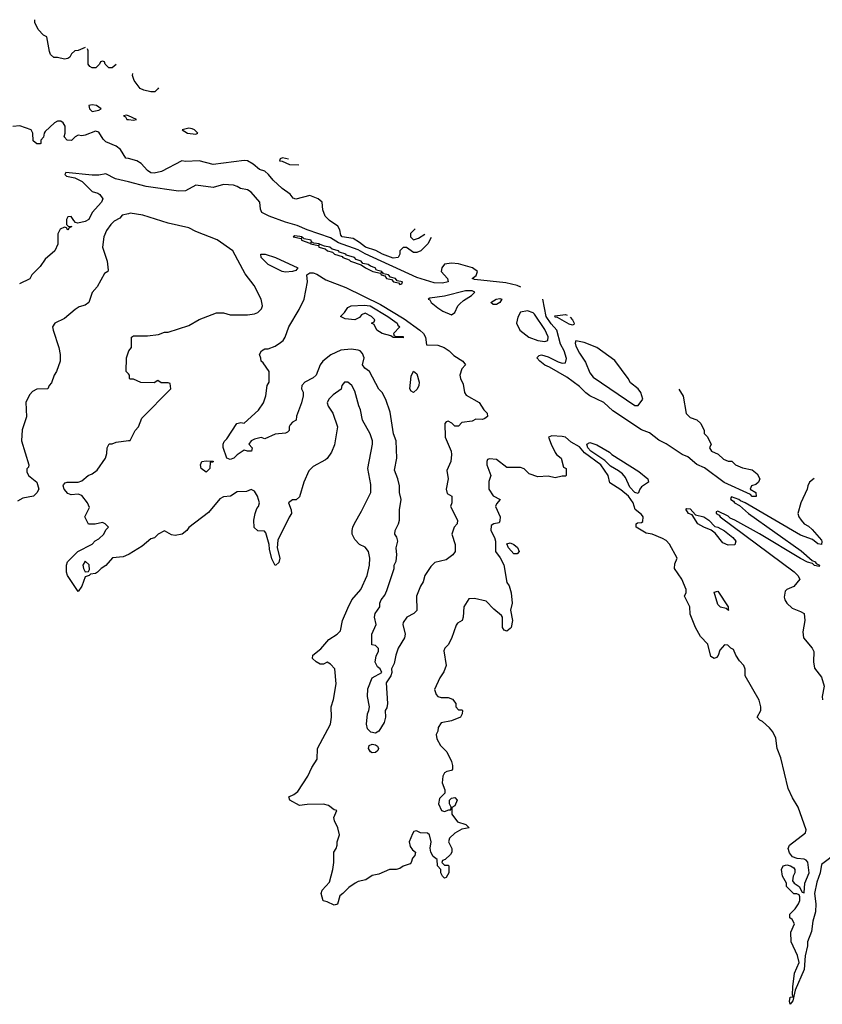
# Model space of a CAD drawing. Header units: inches. Extents: x 2380249 to 2585472, y 382747 to 546448.
# Tile 255 of 256: x 2459371 to 2464015, y 534049 to 539747. Entities that reach past the tile are written whole.
import ezdxf

# ---------------------------------------------------------------- set-up
doc = ezdxf.new("R2010")
doc.units = ezdxf.units.IN
doc.header["$MEASUREMENT"] = 0
doc.layers.add('C4553', color=7, linetype='Continuous')
doc.layers.add('C4563', color=7, linetype='Continuous')

msp = doc.modelspace()

# ---------------------------------------------------------------- linework, layer by layer
at = {"layer": 'C4553', "color": 4}
for points, elevation in [([(2459750, 539586), (2459710, 539568), (2459690, 539566), (2459671.6, 539548.4), (2459662, 539530), (2459650, 539522), (2459630, 539519), (2459590, 539528.7), (2459568, 539528), (2459550, 539546), (2459543.1, 539563.1), (2459528, 539648), (2459510, 539658), (2459478, 539690), (2459458, 539730), (2459458, 539746.7)], 44), ([(2459928.8, 539487.8), (2459907.3, 539467.3), (2459887.3, 539467.3), (2459866, 539490), (2459862, 539502), (2459850, 539506), (2459838, 539502), (2459834, 539490), (2459811.6, 539468.4), (2459790, 539468.7), (2459776.4, 539476.4), (2459768, 539490), (2459767.3, 539567.3), (2459763.1, 539578.9)], 44), ([(2460000, 539190.8), (2459990, 539195.1), (2459972, 539190), (2459984, 539184), (2459992, 539170), (2460000, 539168.9)], 48), ([(2460000, 538942.6), (2459986.3, 538946.3), (2459954.9, 538994.9), (2459930, 539015.1), (2459870, 539039), (2459854.8, 539054.8), (2459830, 539095.3), (2459810, 539102), (2459750, 539079), (2459730, 539075.3), (2459710, 539078), (2459691.6, 539068.4), (2459671.6, 539048.4), (2459646, 539050), (2459629.1, 539069.1), (2459635.3, 539090), (2459634, 539130), (2459622, 539150), (2459610, 539159), (2459590, 539159), (2459572, 539150), (2459519.6, 539100.4), (2459512, 539090), (2459510, 539066), (2459494, 539050), (2459494, 539030), (2459490, 539028), (2459470, 539028), (2459450, 539046), (2459448, 539090), (2459438, 539110), (2459372.5, 539132.5), (2459330.9, 539129.1)], 48), ([(2460000, 538808), (2459926.5, 538826.5), (2459870, 538855.3), (2459830, 538846.6), (2459790, 538846.6), (2459638, 538862), (2459632, 538850), (2459642, 538842), (2459691, 538831), (2459732, 538810), (2459790, 538752), (2459822.8, 538742.8), (2459834.4, 538734.4), (2459852, 538710), (2459844, 538690), (2459791, 538630), (2459771, 538590), (2459750, 538579), (2459708.4, 538568.4), (2459694, 538574), (2459684, 538584), (2459670, 538608), (2459650, 538606), (2459642, 538590), (2459642, 538562), (2459652.7, 538552.7), (2459674, 538550), (2459658, 538542), (2459650, 538528), (2459642, 538542), (2459630, 538546), (2459605.4, 538534.6), (2459592.7, 538507.3), (2459591.6, 538448.4), (2459574, 538410), (2459519.6, 538360.4), (2459490, 538318), (2459442, 538270), (2459430, 538248), (2459370, 538218)], 52), ([(2460000, 538624.1), (2459964.9, 538615.1), (2459950, 538599), (2459918.5, 538581.5), (2459898.5, 538561.5), (2459873.7, 538526.3), (2459858.8, 538490), (2459851.1, 538431.1), (2459878, 538350), (2459883.6, 538296.4), (2459882, 538290), (2459862.8, 538277.2), (2459819.8, 538200.2), (2459791.1, 538168.9), (2459771.3, 538110), (2459750, 538094), (2459715.3, 538084.7), (2459692, 538070), (2459630, 538018), (2459574, 537990), (2459562, 537970), (2459564.7, 537950), (2459598, 537850), (2459604.7, 537810), (2459604.7, 537770), (2459584.7, 537710), (2459571.1, 537688.9), (2459555.3, 537644.7), (2459542, 537630), (2459534, 537610), (2459470, 537609), (2459444.5, 537595.5), (2459430, 537578), (2459407.5, 537532.5), (2459410.7, 537449.3), (2459386.4, 537373.6), (2459381, 537310), (2459424.7, 537170), (2459422, 537158), (2459412.7, 537147.3), (2459412, 537130), (2459422, 537110), (2459470.7, 537070.7), (2459482, 537030), (2459470.9, 537009.1), (2459452, 536990), (2459390, 536978), (2459359.6, 536960.4)], 56), ([(2460000, 537696.7), (2459988, 537710), (2459988.7, 537790), (2460000, 537824)], 56), ([(2460000, 536652.2), (2459970, 536639.3), (2459907.9, 536632.1), (2459870, 536588), (2459842, 536570), (2459822, 536550), (2459810, 536542), (2459782, 536538), (2459774, 536530), (2459750, 536522), (2459730, 536468), (2459710, 536438), (2459648.7, 536530), (2459642, 536550), (2459642, 536590), (2459648, 536610), (2459708, 536670), (2459790, 536712), (2459808.9, 536731.1), (2459830, 536742), (2459858, 536770), (2459870, 536794), (2459886, 536810), (2459866, 536830), (2459850, 536838), (2459807.3, 536827.3), (2459770, 536828), (2459749, 536870), (2459775.3, 536924.7), (2459764, 536950), (2459730, 536993.2), (2459710, 537001.2), (2459670, 536997.2), (2459650, 537005.2), (2459629.2, 537030), (2459622, 537050), (2459624, 537056), (2459634, 537066), (2459646, 537070), (2459708.9, 537071.1), (2459730, 537078), (2459768, 537110), (2459790, 537118), (2459820.2, 537139.8), (2459868.7, 537210), (2459876.4, 537236.4), (2459878, 537270), (2459890, 537292), (2459907.3, 537292.7), (2459930, 537302), (2460000, 537310.8)], 56)]:
    msp.add_lwpolyline(points, dxfattribs=dict(at, elevation=elevation))
for points, elevation in [([(2459790, 539254.5), (2459772, 539250), (2459774.8, 539230), (2459790, 539214.8), (2459830, 539224), (2459842, 539230), (2459815.3, 539250)], 48), ([(2459750, 536614), (2459736, 536590), (2459741, 536570), (2459750, 536552), (2459770, 536554), (2459775.3, 536564.7), (2459774, 536590), (2459772.9, 536592.9)], 56)]:
    msp.add_lwpolyline(points, close=True, dxfattribs=dict(at, elevation=elevation))
at = {"layer": 'C4563', "color": 4}
for points, elevation in [([(2460173.7, 539353.2), (2460170, 539346), (2460154, 539330), (2460130, 539328.7), (2460090, 539338), (2460068.9, 539348.9), (2460034.6, 539394.6), (2460023.1, 539423.1), (2460025.5, 539434.7)], 44), ([(2460000, 539168.9), (2460030, 539164.9), (2460048, 539170), (2460000, 539190.8)], 48), ([(2460892.7, 538947.3), (2460878, 538942), (2460874, 538930), (2460890, 538927.3), (2460931.8, 538908.2), (2460986.7, 538906.2)], 48), ([(2460925.8, 538939.7), (2460892.7, 538947.3)], 48), ([(2461751.6, 538485.7), (2461732, 538450), (2461692, 538410), (2461670, 538399), (2461650, 538399), (2461610, 538428.7), (2461590, 538428.7), (2461571.3, 538410), (2461571.1, 538388.9), (2461562, 538370), (2461532.8, 538367.2), (2461470, 538389.7), (2461431.7, 538411.7), (2461372.7, 538430), (2461338.3, 538458.3), (2461300.2, 538480.2), (2461237.2, 538490), (2461230, 538499), (2461223.7, 538530), (2461212, 538552), (2461164.8, 538584.8), (2461139, 538610), (2461125.6, 538645.6), (2461122, 538690), (2461099, 538710), (2461050, 538729.2), (2460970, 538708.7), (2460954.6, 538714.6), (2460936.5, 538736.5), (2460889.3, 538769.3), (2460838.6, 538818.6), (2460811.8, 538851.8), (2460790, 538869.2), (2460758.9, 538878.9), (2460722, 538910), (2460690, 538929.3), (2460670, 538932.7), (2460490.6, 538909.4), (2460410, 538929.5), (2460330, 538926), (2460310, 538929), (2460192.5, 538867.5), (2460150, 538859.3), (2460130, 538861.2), (2460110, 538873.2), (2460073.8, 538913.8), (2460050, 538929.2), (2460000, 538942.6)], 48), ([(2462271.9, 538199.6), (2462250, 538209.2), (2462184.8, 538224.8), (2462002.7, 538242.7), (2461988.7, 538250), (2462012.7, 538267.3), (2462021.2, 538290), (2461991.2, 538311.2), (2461910, 538334.7), (2461870, 538336.9), (2461830, 538331.8), (2461814, 538310), (2461810.8, 538290), (2461846, 538250), (2461850, 538229.4), (2461817.1, 538222.9), (2461770, 538224.7), (2461670, 538255.6), (2461370, 538391.6), (2461330, 538414.4), (2461216, 538456), (2461170, 538483.9), (2461035.1, 538530), (2460976.5, 538556.5), (2460910, 538575.1), (2460814, 538610), (2460773.2, 538630), (2460765.2, 538650), (2460761.2, 538690), (2460710, 538749), (2460690, 538761.2), (2460649.4, 538769.4), (2460630, 538782), (2460608.4, 538788.4), (2460550, 538792.7), (2460490, 538776), (2460390, 538789.3), (2460330, 538757), (2460290, 538753.6), (2460102.2, 538782.2), (2460000, 538808)], 52), ([(2460000, 537824), (2460002, 537830), (2460018, 537850), (2460018, 537910), (2460030, 537918), (2460110, 537918), (2460174.6, 537925.4), (2460210, 537938), (2460230, 537938), (2460350, 537978), (2460410, 538011.3), (2460510, 538051.3), (2460550, 538051.3), (2460590, 538038), (2460690, 538038), (2460730, 538044.7), (2460750, 538052), (2460770, 538074), (2460775.3, 538090), (2460768, 538130), (2460728.9, 538208.9), (2460676.5, 538276.5), (2460603.7, 538410), (2460513.6, 538473.6), (2460390, 538520.4), (2460350, 538542.7), (2460230, 538569.7), (2460084.6, 538615.4), (2460010, 538626.6), (2460000, 538624.1)], 56), ([(2461659.7, 538536.2), (2461632, 538510), (2461632, 538490), (2461650, 538472), (2461678, 538482), (2461715.9, 538505.3)], 48), ([(2463184.9, 537609.6), (2463211.1, 537568.9), (2463227.9, 537467.9), (2463250, 537444.7), (2463290, 537431), (2463312, 537410), (2463332, 537370), (2463332.7, 537352.7), (2463350, 537334), (2463372, 537290), (2463362, 537270), (2463374, 537250), (2463412.7, 537232.7), (2463443.6, 537203.6), (2463470, 537192), (2463491.6, 537191.6), (2463514, 537170), (2463552.7, 537152.7), (2463610, 537141), (2463638, 537118), (2463654, 537090), (2463646, 537070), (2463630, 537057.2), (2463604.7, 537050), (2463598, 537030), (2463630.7, 537010.7), (2463633.4, 536986.6), (2463610, 536987.6), (2463599.1, 536999.1), (2463448.1, 537068.1), (2463332.8, 537152.8), (2463290, 537173.5), (2463237.1, 537217.1), (2463205.1, 537230), (2463112.5, 537292.5), (2463070, 537314), (2463015.7, 537355.7), (2462970, 537374), (2462804, 537484), (2462751.2, 537531.2), (2462670, 537570.9), (2462647.1, 537587.1), (2462610, 537624.2), (2462537.4, 537677.4), (2462436.9, 537736.9), (2462410, 537747.6), (2462381.2, 537770), (2462364, 537790), (2462377.2, 537802.8), (2462390, 537806.8), (2462430, 537795.8), (2462486.2, 537766.2), (2462510, 537759.1), (2462530, 537761), (2462534.5, 537785.5), (2462521.2, 537830), (2462499.8, 537870), (2462479.1, 537950), (2462446.4, 537986.4), (2462418.2, 538030), (2462399.1, 538129.4)], 52), ([(2462570, 537979), (2462550, 537984.2), (2462484, 538024), (2462470, 538026), (2462467.3, 538032.7), (2462530, 538040.5), (2462538.6, 538037.1)], 48), ([(2462556.9, 538025), (2462570.5, 538010), (2462578.8, 537990), (2462577.3, 537982.7), (2462570, 537979)], 48), ([(2460000, 537310.8), (2460010, 537312), (2460039, 537370), (2460059, 537390), (2460079, 537441), (2460246, 537610), (2460242, 537642), (2460230, 537646), (2460190, 537646), (2460170, 537658), (2460150, 537646), (2460072.7, 537647.3), (2460030, 537666), (2460010, 537666), (2460006, 537670), (2460006, 537690), (2460000, 537696.7)], 56), ([(2464104.7, 534930), (2464010, 534858), (2464002.6, 534810), (2463983.6, 534756.4), (2463970.3, 534690), (2463977.8, 534630), (2463976.7, 534583.3), (2463960.9, 534530), (2463953.1, 534470), (2463930.3, 534410), (2463930, 534388), (2463916.4, 534330), (2463910.4, 534250), (2463858.8, 534130), (2463844.7, 534070), (2463830, 534049), (2463825.4, 534065.4), (2463830, 534091), (2463847.3, 534092.7), (2463843.1, 534103.1), (2463844.2, 534150), (2463853.6, 534230), (2463880.5, 534290), (2463872.4, 534332.4), (2463836, 534410), (2463833.2, 534466.8), (2463854.6, 534514.6), (2463840.4, 534540.4), (2463828, 534550), (2463828, 534570), (2463858.6, 534601.4), (2463878, 534630), (2463886, 534650), (2463886, 534670), (2463882, 534682), (2463868, 534688), (2463850, 534688.7), (2463808.7, 534730), (2463808, 534750), (2463785.2, 534790), (2463779, 534830), (2463788, 534850), (2463810, 534856), (2463830.7, 534850.7), (2463850, 534838), (2463856, 534830), (2463856, 534810), (2463846, 534790), (2463843.6, 534763.6), (2463852, 534750), (2463882, 534730), (2463898, 534698), (2463910, 534694), (2463914, 534750), (2463938.9, 534810), (2463931, 534871), (2463922.9, 534882.9), (2463910, 534889.5), (2463870, 534892), (2463842.5, 534902.5), (2463824.8, 534924.8), (2463817.2, 534950), (2463825.2, 534970), (2463918, 535042), (2463922, 535058), (2463876.3, 535190), (2463843.1, 535243.1), (2463818.5, 535298.5), (2463775.7, 535475.7), (2463755, 535530), (2463746, 535590), (2463730, 535626.6), (2463710, 535649.6), (2463670, 535686), (2463652.9, 535692.9), (2463638, 535710), (2463659.3, 535750), (2463659.5, 535770), (2463650, 535808.7), (2463569.4, 535949.4), (2463569, 535989), (2463562, 536010), (2463536.5, 536036.5), (2463515.3, 536070), (2463502, 536102), (2463486, 536110), (2463468, 536128), (2463450, 536128.7), (2463422.3, 536097.7), (2463412.7, 536067.3), (2463403.5, 536056.5), (2463390, 536049.2), (2463370, 536062), (2463353, 536133), (2463310, 536178), (2463282, 536230), (2463250, 536306), (2463248, 536350), (2463218, 536410), (2463227.3, 536432.7), (2463228, 536450), (2463202, 536510), (2463160.9, 536570), (2463162.5, 536597.5), (2463175.6, 536630), (2463131.8, 536711.8), (2463112, 536732), (2463090, 536745.4), (2463030, 536769.4), (2462996, 536776), (2462938, 536810), (2462938, 536830), (2462945.2, 536834.8), (2462970, 536837.3), (2462976.3, 536843.7), (2462978.9, 536870), (2462970, 536882.9), (2462932.1, 536912.1), (2462920.9, 536950), (2462893.6, 536990), (2462850, 537025.2), (2462786, 537066), (2462776, 537110), (2462734, 537170), (2462639.8, 537239.8), (2462610, 537274), (2462561.3, 537301.3), (2462528.7, 537330), (2462510, 537335.6), (2462450, 537339), (2462432, 537330), (2462446, 537290), (2462470, 537242), (2462478, 537230), (2462504.7, 537210), (2462518, 537158), (2462534, 537150), (2462534, 537110), (2462530, 537106), (2462510, 537106), (2462470, 537095.3), (2462430, 537105.2), (2462370, 537101.2), (2462319, 537119), (2462290, 537148), (2462270, 537155.3), (2462190, 537155.3), (2462130, 537202), (2462090, 537206), (2462078, 537202), (2462074, 537190), (2462074, 537170), (2462098, 537110), (2462086.4, 537073.6), (2462084.9, 537030), (2462110, 536992), (2462152, 536970), (2462130, 536946), (2462124.7, 536930), (2462150.6, 536870.6), (2462150, 536846), (2462144.7, 536835.3), (2462114, 536830), (2462099.6, 536820.4), (2462097.3, 536790), (2462118.8, 536750), (2462124, 536730), (2462124, 536670), (2462152.2, 536632.2), (2462172.4, 536592.4), (2462190.6, 536490.6), (2462202.8, 536470), (2462214.8, 536430), (2462221, 536370), (2462211.3, 536330), (2462222.8, 536270), (2462214.8, 536230), (2462210, 536224), (2462190, 536208.7), (2462174.6, 536214.6), (2462164, 536230), (2462164, 536290), (2462159.3, 536299.3), (2462115.5, 536335.5), (2462070, 536382), (2462003.6, 536396.4), (2461970, 536395.3), (2461942, 536350), (2461938, 536290), (2461931.3, 536270), (2461905.4, 536254.6), (2461896.9, 536243.1), (2461870, 536166), (2461850.9, 536129.1), (2461832, 536110), (2461826.4, 536093.6), (2461838, 536010), (2461826.4, 535973.6), (2461802, 535938), (2461771.3, 535870), (2461782, 535842), (2461791.1, 535831.1), (2461810, 535824.7), (2461850, 535824.7), (2461875.3, 535815.3), (2461894, 535790), (2461894, 535770), (2461910, 535754), (2461930, 535754), (2461934, 535750), (2461932, 535730), (2461922, 535710), (2461870, 535688.7), (2461810, 535678), (2461792, 535650), (2461791.1, 535628.9), (2461782, 535610), (2461785.4, 535585.4), (2461806.4, 535546.4), (2461842, 535510), (2461870, 535454), (2461876, 535430), (2461876, 535410), (2461870, 535402), (2461843.6, 535396.4), (2461830, 535388.7), (2461818.8, 535370), (2461815.5, 535330), (2461830.7, 535290), (2461831, 535270), (2461800.7, 535239.3), (2461794.8, 535210), (2461811, 535171), (2461830, 535164.7), (2461854, 535174), (2461866, 535174), (2461868, 535190), (2461859, 535210), (2461859, 535230), (2461870, 535241), (2461890, 535246), (2461902.8, 535230), (2461890, 535198), (2461871.6, 535188.4), (2461870.8, 535150), (2461904.1, 535104.1), (2461952, 535090), (2461972, 535070), (2461930, 535062), (2461890, 535039), (2461858, 535010), (2461852, 534990), (2461872, 534950), (2461871.3, 534930), (2461863.6, 534916.4), (2461832.7, 534887.3), (2461818, 534882), (2461814, 534870), (2461830, 534854), (2461850, 534854), (2461854, 534850), (2461854, 534810), (2461838, 534782), (2461830, 534778), (2461818, 534790), (2461808.9, 534808.9), (2461808, 534830), (2461788.7, 534850), (2461787.3, 534887.3), (2461764, 534904), (2461749.5, 534929.5), (2461747, 534953), (2461752.7, 534990), (2461742, 535030), (2461730, 535039), (2461690, 535041.2), (2461666.4, 535053.6), (2461651.6, 535048.4), (2461643.6, 535036.4), (2461624.7, 534990), (2461630, 534962), (2461643.5, 534943.5), (2461662, 534930), (2461658, 534910), (2461644.9, 534895.1), (2461637.3, 534870), (2461630, 534861.2), (2461590.7, 534849.3), (2461570, 534835.3), (2461550, 534828.7), (2461511.6, 534828.4), (2461450, 534802), (2461410, 534795.3), (2461374, 534770), (2461330, 534759), (2461312, 534750), (2461275.3, 534724.7), (2461242, 534690), (2461222.8, 534677.2), (2461210.9, 534629.1), (2461190, 534622), (2461150, 534642), (2461127.3, 534647.3), (2461115.3, 534690), (2461122, 534710), (2461164.7, 534755.3), (2461184, 534830), (2461189, 534870), (2461188.7, 534930), (2461202, 534950), (2461208.7, 534970), (2461208.7, 534990), (2461222, 535030), (2461212.7, 535070), (2461193.2, 535110), (2461188.7, 535130), (2461206, 535170), (2461190, 535175.3), (2461158.9, 535198.9), (2461130, 535206.6), (2461035.3, 535204.7), (2460990, 535199), (2460935.3, 535230), (2460928.7, 535250), (2460957.5, 535262.5), (2460980.2, 535279.8), (2461039.3, 535370), (2461061.5, 535418.5), (2461092.5, 535467.5), (2461094, 535530), (2461169.5, 535670.5), (2461175.1, 535710), (2461172.7, 535770), (2461186.8, 535813.2), (2461203.2, 535903.2), (2461194, 535990), (2461170, 536018), (2461150, 536028), (2461130, 536018), (2461110, 536018), (2461086, 536030), (2461066, 536050), (2461068, 536070), (2461113.2, 536106.8), (2461160.9, 536159.1), (2461208, 536190), (2461228, 536210), (2461239, 536270), (2461270, 536342), (2461293.2, 536390), (2461345.2, 536450), (2461380.9, 536530), (2461396.2, 536590), (2461398, 536630), (2461389, 536670), (2461370, 536695.3), (2461338, 536710), (2461310, 536738), (2461295.3, 536770), (2461295.3, 536790), (2461298, 536810), (2461308.4, 536831.6), (2461350, 536902), (2461404, 537010), (2461403.1, 537056.9), (2461385.2, 537150), (2461413.2, 537290), (2461413.2, 537310), (2461399, 537350), (2461354, 537430), (2461344, 537490), (2461332.9, 537512.9), (2461310, 537598), (2461293.2, 537630), (2461270, 537648.7), (2461250, 537648.7), (2461236, 537630), (2461230.7, 537609.3), (2461184.4, 537575.6), (2461161, 537550), (2461151, 537530), (2461156, 537510), (2461182.8, 537470), (2461210.6, 537390.6), (2461193.2, 537286.8), (2461175.9, 537244.1), (2461150, 537208), (2461141, 537199), (2461070, 537162), (2461044.5, 537135.5), (2461016, 537070), (2460990, 536986), (2460971.6, 536968.4), (2460950, 536968), (2460926.8, 536950), (2460942, 536910), (2460944.7, 536890), (2460930, 536868), (2460865.4, 536734.6), (2460862, 536690), (2460876, 536630), (2460870, 536606), (2460854, 536590), (2460849.1, 536589.1), (2460830, 536626), (2460816.4, 536683.6), (2460815.3, 536710), (2460796.4, 536776.4), (2460787.3, 536787.3), (2460750, 536788), (2460728.9, 536808.9), (2460725.2, 536850), (2460733.2, 536890), (2460742.7, 536917.3), (2460754, 536930), (2460759, 536950), (2460748, 536990), (2460730, 537018), (2460710, 537028), (2460683.6, 537016.4), (2460630, 537015.3), (2460590.7, 536989.3), (2460550, 536985.2), (2460530, 536973.2), (2460464.5, 536895.5), (2460350.9, 536809.1), (2460338, 536790), (2460310.5, 536769.5), (2460270, 536762.7), (2460250, 536765.2), (2460210, 536788.7), (2460172, 536770), (2460150.9, 536749.1), (2460130, 536742), (2460079.8, 536700.2), (2460005.4, 536654.6), (2460000, 536652.2)], 56), ([(2463967.3, 537092), (2463940.7, 537070), (2463930.7, 537050), (2463927.7, 537030), (2463890.7, 536950), (2463873.4, 536890), (2463879.5, 536870), (2463892.7, 536850), (2463910.6, 536830), (2463935.9, 536815.9), (2463956.5, 536796.5), (2464010, 536734.8), (2464013.2, 536726.8), (2464010, 536709.4), (2463990, 536713.2), (2463958.3, 536738.3), (2463890, 536764.7), (2463568.7, 536950), (2463541.6, 536961.6), (2463533.2, 536970), (2463490, 536986), (2463483.6, 536976.4), (2463486, 536970), (2463500.7, 536960.7), (2463507.3, 536950), (2463535.5, 536935.5), (2463589.1, 536889.1), (2463893.5, 536673.5), (2463957.5, 536617.5), (2463974, 536610), (2463979.6, 536599.6), (2463998.8, 536590), (2463998, 536582), (2463970, 536587.6), (2463958.9, 536598.9), (2463930, 536607.8), (2463888.7, 536628.7), (2463651, 536771), (2463510, 536851.3), (2463482.4, 536862.4), (2463470, 536873.6), (2463410, 536902), (2463401, 536899), (2463401, 536890), (2463419.3, 536879.3), (2463424, 536870), (2463852.5, 536552.5), (2463874, 536530), (2463884.7, 536510), (2463850, 536466), (2463810, 536449), (2463801.1, 536438.9), (2463794.4, 536405.6), (2463798, 536390), (2463810, 536370.8), (2463840.5, 536340.5), (2463890, 536322.8), (2463910.7, 536310), (2463914.8, 536270), (2463903.5, 536203.5), (2463906.8, 536170), (2463956, 536110), (2463966, 536090), (2463964.7, 536030), (2463970, 535994), (2464010, 535942), (2464026.8, 535890), (2464014.8, 535830), (2464016, 535810)], 56)]:
    msp.add_lwpolyline(points, dxfattribs=dict(at, elevation=elevation))
for points, elevation in [([(2460350, 539118.4), (2460312, 539110), (2460342, 539090), (2460390, 539084.9), (2460402, 539090), (2460382, 539110), (2460370, 539114.5)], 48), ([(2460963.6, 538496.4), (2460954, 538490), (2460999.6, 538479.6), (2461002, 538470), (2461050, 538454), (2461058, 538458), (2461054, 538450), (2461099.6, 538439.6), (2461102, 538430), (2461139.8, 538419.8), (2461152, 538410), (2461181, 538401), (2461192, 538390), (2461236.9, 538376.9), (2461242, 538370), (2461278, 538358), (2461284.7, 538350), (2461347.5, 538327.5), (2461372, 538310), (2461414, 538290), (2461459.6, 538279.6), (2461462, 538270), (2461483.6, 538263.6), (2461494, 538250), (2461523.6, 538243.6), (2461534, 538230), (2461563.6, 538223.6), (2461570, 538214), (2461582, 538218), (2461586, 538230), (2461556.4, 538236.4), (2461546, 538250), (2461516.4, 538256.4), (2461506, 538270), (2461476.4, 538276.4), (2461470, 538286), (2461462, 538282), (2461466, 538290), (2461436.4, 538296.4), (2461428, 538310), (2461400.2, 538320.2), (2461388, 538330), (2461356.4, 538336.4), (2461348, 538350), (2461319, 538359), (2461308, 538370), (2461263.1, 538383.1), (2461258, 538390), (2461222, 538402), (2461215.3, 538410), (2461179, 538419), (2461166, 538430), (2461135.5, 538435.5), (2461110, 538446), (2461102, 538442), (2461106, 538450), (2461074, 538454), (2461060.4, 538460.4), (2461058, 538470), (2461018, 538478), (2461010, 538486), (2461002, 538482), (2461006, 538490)], 56), ([(2460910, 538285.2), (2460890, 538289.2), (2460810, 538329.5), (2460769, 538370), (2460766, 538390), (2460792, 538390), (2460851.3, 538370), (2460981, 538310), (2460970, 538295.3), (2460950, 538289.3)], 52), ([(2462050, 537434), (2462010, 537435.3), (2461990, 537424), (2461930, 537415.3), (2461910, 537395.3), (2461890, 537395.3), (2461872.5, 537412.5), (2461850, 537424), (2461839.6, 537420.4), (2461831.3, 537410), (2461833.4, 537330), (2461867.3, 537250), (2461870.4, 537230), (2461866.8, 537190), (2461842, 537138), (2461851, 537090), (2461838, 537030), (2461845.4, 537005.4), (2461871.3, 536990), (2461871.6, 536951.6), (2461864.7, 536930), (2461904.7, 536850), (2461902, 536830), (2461884.7, 536810), (2461871, 536770), (2461891, 536710), (2461891.3, 536670), (2461878, 536650), (2461838.5, 536621.5), (2461773.7, 536606.3), (2461750, 536582), (2461716, 536530), (2461706.4, 536493.6), (2461690, 536468), (2461666.8, 536410), (2461670, 536328), (2461652, 536310), (2461610.7, 536289.3), (2461590, 536258), (2461587.3, 536247.3), (2461601, 536190), (2461598, 536170), (2461561, 536110), (2461547.3, 536070), (2461538.8, 536021.2), (2461522, 535990), (2461524.7, 535970), (2461518, 535950), (2461491.3, 535910), (2461498.8, 535790), (2461494.8, 535765.2), (2461486.8, 535750), (2461487.7, 535710), (2461479.9, 535680.1), (2461450, 535628.7), (2461430, 535617.2), (2461403.7, 535623.7), (2461383.3, 535643.3), (2461378.4, 535670), (2461382.9, 535730), (2461392.3, 535750), (2461394.5, 535770), (2461383.7, 535830), (2461384.8, 535875.2), (2461410, 535938), (2461466, 535970), (2461458, 535990), (2461442, 536002), (2461428.4, 536028.4), (2461434, 536066), (2461448, 536090), (2461447.3, 536107.3), (2461430, 536126), (2461408.4, 536128.4), (2461408, 536190), (2461434, 536246), (2461424, 536290), (2461429, 536310), (2461455.3, 536350), (2461455.3, 536370), (2461462, 536390), (2461484, 536416), (2461495.5, 536444.5), (2461537.2, 536570), (2461539, 536590), (2461550, 536614), (2461553.2, 536650), (2461548.7, 536690), (2461559, 536730), (2461552.9, 536752.9), (2461542, 536770), (2461544, 536790), (2461564, 536830), (2461569, 536850), (2461569, 536910), (2461579, 536970), (2461568, 537010), (2461568, 537050), (2461559, 537090), (2461540.2, 537140.2), (2461553.2, 537210), (2461549, 537310), (2461534, 537350), (2461514.8, 537474.8), (2461490, 537548), (2461469.3, 537589.3), (2461450, 537608.7), (2461395.3, 537710), (2461368.7, 537730), (2461355.3, 537750), (2461364, 537790), (2461355.5, 537815.5), (2461342, 537830), (2461330, 537835.1), (2461290, 537840.9), (2461230, 537834.5), (2461172.3, 537807.7), (2461126, 537770), (2461110.6, 537749.4), (2461086, 537690), (2461070, 537674), (2461022, 537650), (2461004.7, 537630), (2461002, 537610), (2461010.9, 537590.9), (2461010.8, 537570), (2461001, 537530), (2460972.7, 537452.7), (2460972, 537430), (2460950, 537418), (2460936.9, 537403.1), (2460931.3, 537390), (2460931.3, 537370), (2460921, 537359), (2460910, 537354), (2460850, 537349), (2460790, 537322), (2460768.7, 537328.7), (2460730, 537319), (2460710.9, 537309.1), (2460698, 537290), (2460716, 537270), (2460712, 537250), (2460689.1, 537249.1), (2460670, 537255.3), (2460630, 537229), (2460610, 537209), (2460590, 537202), (2460569, 537209), (2460549, 537271), (2460548.7, 537290), (2460554, 537306), (2460570, 537322), (2460628, 537410), (2460650, 537416), (2460670, 537411.3), (2460753.8, 537486.2), (2460781.2, 537530), (2460795.3, 537570), (2460804, 537630), (2460814, 537650), (2460815.3, 537710), (2460780.4, 537760.4), (2460768, 537770), (2460767.3, 537787.3), (2460758, 537810), (2460770, 537831.3), (2460790, 537842), (2460810, 537842), (2460850, 537858), (2460881.2, 537878.8), (2460895.3, 537890), (2460908, 537910), (2460928.7, 537970), (2460989.3, 538070), (2461017.2, 538130), (2461036, 538230), (2461033.2, 538270), (2461050, 538282), (2461070, 538282), (2461090, 538273.4), (2461141.8, 538241.8), (2461257.5, 538197.5), (2461458.9, 538098.9), (2461595.5, 538015.5), (2461687, 537950), (2461708.5, 537930), (2461719.5, 537910), (2461725.8, 537865.8), (2461790, 537863.1), (2461826.8, 537850), (2461856.3, 537830), (2461883.4, 537803.4), (2461934.8, 537770), (2461951.1, 537748.9), (2461930, 537726), (2461918, 537690), (2461922, 537670), (2461937.3, 537637.3), (2461944.7, 537590), (2461954.8, 537574.8), (2462030, 537531.3), (2462056, 537490), (2462076, 537470), (2462078, 537450), (2462062, 537438)], 52), ([(2461990, 538177), (2461950, 538176.9), (2461830, 538146.6), (2461744.7, 538135.3), (2461734, 538130), (2461744.7, 538124.7), (2461751.3, 538110), (2461790, 538078.8), (2461819.8, 538059.8), (2461870, 538038), (2461890, 538052), (2461906, 538090), (2461917.7, 538102.3), (2461938.9, 538121.1), (2461985.2, 538150), (2462004, 538170)], 56), ([(2461550, 537914), (2461590, 537914), (2461590, 537906), (2461532, 537908), (2461518, 537918), (2461468, 537930), (2461438, 537950), (2461422, 537982), (2461406, 537990), (2461422, 537998), (2461426, 538010), (2461406, 538030), (2461370, 538048.7), (2461350, 538038), (2461337.3, 538022.7), (2461310.6, 538009.4), (2461255.3, 538015.3), (2461228, 538030), (2461250, 538052), (2461270, 538082), (2461288.4, 538091.6), (2461364.5, 538095.5), (2461398.8, 538090), (2461502, 538030), (2461556.3, 537990), (2461559.8, 537979.8), (2461571.3, 537968.7), (2461534, 537930), (2461538, 537918)], 48), ([(2462110, 538098), (2462098, 538110), (2462128, 538130), (2462150, 538134), (2462162, 538130), (2462150, 538109.3), (2462130, 538099)], 52), ([(2462310, 538062.7), (2462270, 538054), (2462254.4, 538025.6), (2462246.8, 537990), (2462266, 537950), (2462318, 537910), (2462370, 537890.7), (2462410, 537884), (2462428, 537890), (2462428.4, 537911.6), (2462410, 537953.2), (2462350, 538042), (2462342, 538050)], 56), ([(2462590, 537888), (2462585.5, 537874.5), (2462590, 537858), (2462610, 537816), (2462644.2, 537764.2), (2462670, 537704), (2462690, 537677.3), (2462930, 537514.8), (2462950, 537514.8), (2462977.2, 537550), (2462964.5, 537590), (2462949.4, 537610), (2462905.4, 537645.4), (2462891.2, 537671.2), (2462814.2, 537774.1), (2462710, 537849.3), (2462638.3, 537878.3)], 52), ([(2461650, 537588.7), (2461636.4, 537596.4), (2461629, 537610), (2461636.4, 537683.6), (2461650, 537712), (2461670, 537698), (2461682.8, 537650), (2461681, 537630), (2461670.7, 537609.3)], 48), ([(2462950, 537005.2), (2462930, 537011.2), (2462901.6, 537041.6), (2462877.4, 537097.4), (2462859.2, 537119.2), (2462837, 537137), (2462790, 537162.8), (2462756.3, 537196.3), (2462675.3, 537250), (2462658.8, 537270), (2462653.6, 537290), (2462670, 537300.9), (2462710, 537286), (2462783.6, 537243.6), (2462798.4, 537230), (2462952.9, 537132.9), (2463005.3, 537090), (2463010.3, 537069.7), (2462970, 537043), (2462959.6, 537030)], 52), ([(2460450, 537129.3), (2460422, 537150), (2460418, 537170), (2460426, 537190), (2460450, 537194), (2460490, 537192), (2460491, 537189), (2460486, 537186), (2460474, 537186), (2460471, 537150)], 52), ([(2463470, 536706), (2463440.1, 536720.1), (2463394.5, 536774.5), (2463373.2, 536793.2), (2463330, 536809.4), (2463296, 536830), (2463262, 536882), (2463241.2, 536890), (2463225.6, 536914.4), (2463230, 536918), (2463250, 536915.5), (2463281.4, 536881.4), (2463330.5, 536870), (2463359.3, 536850), (2463394.4, 536814.4), (2463410.8, 536810), (2463450, 536788.2), (2463498, 536750), (2463514.8, 536730), (2463510, 536708.7)], 52), ([(2462230, 536655.3), (2462199, 536690), (2462190, 536714), (2462210, 536718.8), (2462230.4, 536710.4), (2462252.5, 536692.5), (2462261, 536670), (2462250, 536655.3)], 56), ([(2463470, 536329.3), (2463458.9, 536338.9), (2463426.3, 536346.3), (2463410, 536362.7), (2463390, 536434), (2463410, 536439.1), (2463470.6, 536350), (2463471, 536331), (2463474, 536330)], 52), ([(2461410, 535504.5), (2461401.2, 535510), (2461389.2, 535530), (2461393.6, 535546.4), (2461410, 535554.8), (2461430.8, 535550.8), (2461442, 535542), (2461446.8, 535530), (2461442.8, 535517.2), (2461430, 535506)], 52)]:
    msp.add_lwpolyline(points, close=True, dxfattribs=dict(at, elevation=elevation))

doc.saveas('drawing.dxf')
